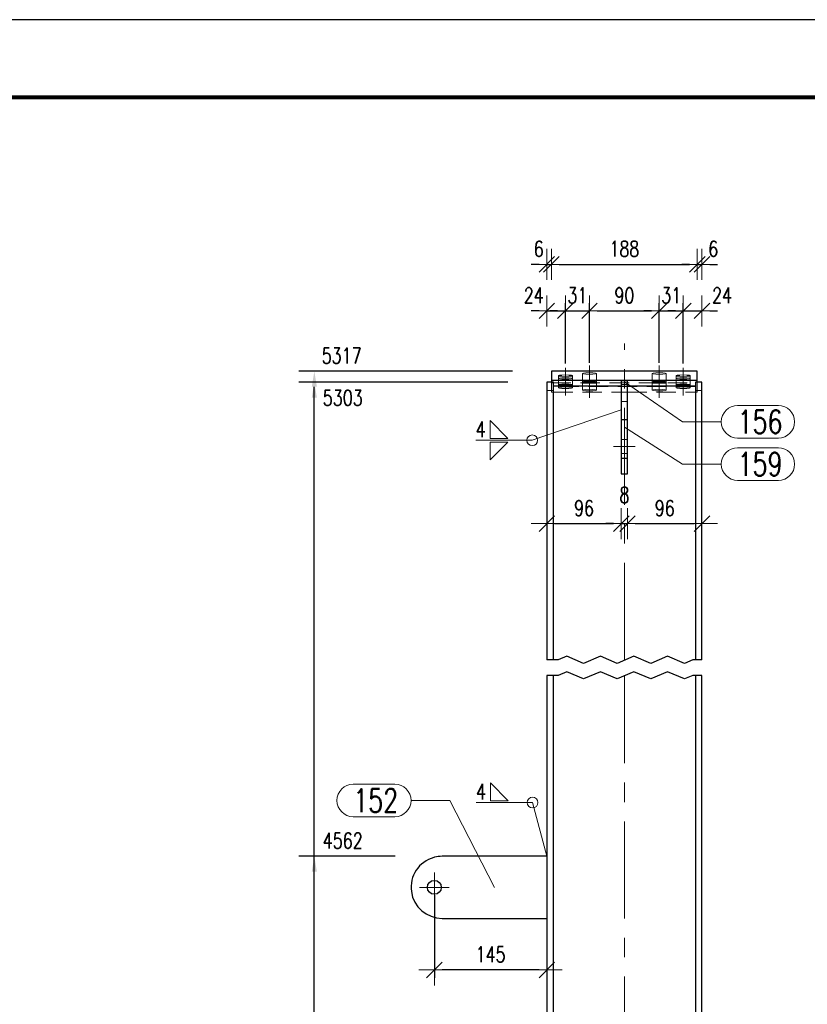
# Model space of a CAD drawing. Header units: millimetres. Extents: x -165 to 441, y 14674 to 15169.
# Tile 18 of 21: x 138 to 240, y 14967 to 15094. Entities that reach past the tile are written whole.
import ezdxf

# ---------------------------------------------------------------- set-up
doc = ezdxf.new("R2010")
doc.units = ezdxf.units.MM
doc.header["$LTSCALE"] = 10
doc.linetypes.add('HIDDEN', pattern=[0.375, 0.25, -0.125])
doc.linetypes.add('MITTE', pattern=[2, 1.25, -0.25, 0.25, -0.25])
doc.layers.get('Defpoints').update_dxf_attribs({"color": 1})
doc.layers.add('_FORMATKA', color=8, linetype='Continuous', plot=False)
for name, color, linetype, lineweight in [('_RAMKA', 7, 'Continuous', 35), ('PS_DIM', 4, 'Continuous', 13), ('PS_Hidden', 2, 'HIDDEN', 9), ('PS_Mid', 5, 'MITTE', 15), ('PS_Pos', 1, 'Continuous', 15), ('PS_Shape', 161, 'Continuous', 30), ('PS_SOLID', 7, 'Continuous', 30), ('PS_Weld', 1, 'Continuous', 9)]:
    doc.layers.add(name, color=color, linetype=linetype, lineweight=lineweight)
doc.styles.add('simplex', font='simplex.shx', dxfattribs={"width": 0.75})
doc.dimstyles.new('1_10_GŁ_DS1-LS10', dxfattribs={"dimtxt": 2, "dimasz": 2, "dimexe": 2, "dimexo": 5, "dimgap": 1, "dimtad": 1, "dimjust": 4, "dimdec": 0, "dimlfac": 10, "dimtxsty": 'simplex', "dimblk1": 'NONE', "dimsah": 1, "dimcen": 2, "dimclrd": 256, "dimclre": 256, "dimclrt": 3, "dimadec": 1, "dimazin": 0, "dimtfac": 1, "dimtdec": 0, "dimtmove": 2, "dimatfit": 3, "dimfxl": 1, "dimarcsym": 0})
doc.dimstyles.new('1_10_PRZ', dxfattribs={"dimtxt": 2, "dimasz": 1, "dimexe": 2, "dimexo": 5, "dimgap": 1, "dimtad": 1, "dimdec": 0, "dimlfac": 10, "dimtxsty": 'simplex', "dimblk": 'dimznak', "dimcen": 2, "dimse1": 1, "dimse2": 1, "dimclrt": 3, "dimadec": 1, "dimazin": 0, "dimtfac": 1, "dimtdec": 0, "dimtix": 1, "dimtmove": 2, "dimatfit": 3, "dimldrblk": 'dim-grot', "dimfxl": 1, "dimarcsym": 0})
doc.dimstyles.new('1_10_SC', dxfattribs={"dimtxt": 2, "dimasz": 1, "dimexe": 1, "dimexo": 1, "dimgap": 1, "dimtad": 1, "dimdec": 0, "dimlfac": 10, "dimtxsty": 'simplex', "dimblk": 'dimznak', "dimcen": 2, "dimclrd": 256, "dimclre": 256, "dimclrt": 3, "dimadec": 1, "dimazin": 0, "dimtfac": 1, "dimtdec": 0, "dimtix": 1, "dimtmove": 2, "dimatfit": 3, "dimldrblk": 'dim-grot', "dimfxl": 1, "dimarcsym": 0})

# ---------------------------------------------------------------- blocks, each defined once
blk = doc.blocks.new('*D92')
at = {"layer": 'Defpoints', "color": 0, "transparency": 16777216}
for p in [(176.26, 14985.89), (191.66, 14985.89), (211.66, 14778.09)]:
    blk.add_point(p, dxfattribs=at)
at = {"layer": 'PS_DIM', "lineweight": -2, "transparency": 16777216}
for p, q in [((186.66, 14985.89), (174.26, 14985.89)), ((176.26, 14778.09), (176.26, 14983.89)), ((206.66, 14778.09), (174.26, 14778.09))]:
    blk.add_line(p, q, dxfattribs=at)
at = {"layer": 'PS_DIM', "transparency": 16777216}
blk.add_solid([(175.93, 14983.89), (176.59, 14983.89), (176.26, 14985.89)], dxfattribs=at)
at = {"layer": 'PS_DIM', "color": 3, "transparency": 16777216, "insert": (179.92, 14987.91), "char_height": 2, "attachment_point": 5, "rotation": 0.0573, "style": 'simplex'}
blk.add_mtext('4562', dxfattribs=at)
blk = doc.blocks.new('_None')
blk = doc.blocks.new('*D93')
at = {"layer": 'Defpoints', "color": 0, "transparency": 16777216}
for p in [(176.26, 15047.03), (206.22, 15047.03), (226.22, 14778.09)]:
    blk.add_point(p, dxfattribs=at)
at = {"layer": 'PS_DIM', "lineweight": -2, "transparency": 16777216}
for p, q in [((201.22, 15047.03), (174.26, 15047.03)), ((176.26, 14778.09), (176.26, 15045.03)), ((221.22, 14778.09), (174.26, 14778.09))]:
    blk.add_line(p, q, dxfattribs=at)
at = {"layer": 'PS_DIM', "transparency": 16777216}
blk.add_solid([(175.93, 15045.03), (176.59, 15045.03), (176.26, 15047.03)], dxfattribs=at)
at = {"layer": 'PS_DIM', "color": 3, "transparency": 16777216, "insert": (179.92, 15045.01), "char_height": 2, "attachment_point": 5, "rotation": 0.0573, "style": 'simplex'}
blk.add_mtext('5303', dxfattribs=at)
blk = doc.blocks.new('*D94')
at = {"layer": 'Defpoints', "color": 0, "transparency": 16777216}
for p in [(176.26, 15048.43), (206.82, 15048.43), (226.22, 14778.09)]:
    blk.add_point(p, dxfattribs=at)
at = {"layer": 'PS_DIM', "lineweight": -2, "transparency": 16777216}
for p, q in [((201.82, 15048.43), (174.26, 15048.43)), ((176.26, 14778.09), (176.26, 15046.43)), ((221.22, 14778.09), (174.26, 14778.09))]:
    blk.add_line(p, q, dxfattribs=at)
at = {"layer": 'PS_DIM', "transparency": 16777216}
blk.add_solid([(175.93, 15046.43), (176.59, 15046.43), (176.26, 15048.43)], dxfattribs=at)
at = {"layer": 'PS_DIM', "color": 3, "transparency": 16777216, "insert": (179.78, 15050.45), "char_height": 2, "attachment_point": 5, "rotation": 0.0573, "style": 'simplex'}
blk.add_mtext('5317', dxfattribs=at)
blk = doc.blocks.new('dimznak')
at = {"color": 0}
for points in [[(0, 2), (0, -2)], [(-2, 0), (2, 0)]]:
    blk.add_lwpolyline(points, dxfattribs=at)
at = {"color": 2}
blk.add_lwpolyline([(1, 1), (-1, -1)], dxfattribs=at)
blk = doc.blocks.new('*D95')
at = {"layer": 'Defpoints', "color": 0, "transparency": 16777216}
for p in [(191.73, 14981.89), (206.22, 14975.89), (191.73, 14971.24)]:
    blk.add_point(p, dxfattribs=at)
at = {"layer": 'PS_DIM', "lineweight": -2, "transparency": 16777216}
for p, q in [((191.73, 14980.89), (191.73, 14970.24)), ((206.22, 14974.89), (206.22, 14970.24)), ((205.22, 14971.24), (192.73, 14971.24))]:
    blk.add_line(p, q, dxfattribs=at)
at = {"layer": 'PS_DIM', "lineweight": -2, "transparency": 16777216, "rotation": 180}
blk.add_blockref('dimznak', (191.73, 14971.24), dxfattribs=at)
at = {"layer": 'PS_DIM', "lineweight": -2, "transparency": 16777216}
blk.add_blockref('dimznak', (206.22, 14971.24), dxfattribs=at)
at = {"layer": 'PS_DIM', "color": 3, "transparency": 16777216, "insert": (198.98, 14973.24), "char_height": 2, "attachment_point": 5, "style": 'simplex'}
blk.add_mtext('145', dxfattribs=at)
blk = doc.blocks.new('dim-grot')
blk.add_hatch(color=256).paths.add_polyline_path([(0, 0), (-2, 0.5), (-2, -0.5)])
blk.add_lwpolyline([(0, 0), (-2, 0.5), (-2, -0.5), (0, 0)])
blk = doc.blocks.new('*D97')
at = {"layer": 'Defpoints', "color": 0, "transparency": 16777216}
for p in [(215.82, 15035.22), (206.22, 15032.19), (215.82, 15028.79)]:
    blk.add_point(p, dxfattribs=at)
at = {"layer": 'PS_DIM', "color": 0, "lineweight": -2, "transparency": 16777216}
blk.add_line((207.22, 15028.79), (214.82, 15028.79), dxfattribs=at)
at = {"layer": 'PS_DIM', "color": 0, "lineweight": -2, "transparency": 16777216, "rotation": 180}
blk.add_blockref('dimznak', (206.22, 15028.79), dxfattribs=at)
at = {"layer": 'PS_DIM', "color": 0, "lineweight": -2, "transparency": 16777216}
blk.add_blockref('dimznak', (215.82, 15028.79), dxfattribs=at)
at = {"layer": 'PS_DIM', "color": 3, "transparency": 16777216, "insert": (211.02, 15030.79), "char_height": 2, "attachment_point": 5, "style": 'simplex'}
blk.add_mtext('96', dxfattribs=at)
blk = doc.blocks.new('*D98')
at = {"layer": 'Defpoints', "color": 0, "transparency": 16777216}
for p in [(215.82, 15035.22), (216.62, 15035.22), (216.62, 15028.79)]:
    blk.add_point(p, dxfattribs=at)
at = {"layer": 'PS_DIM', "color": 0, "lineweight": -2, "transparency": 16777216}
for p, q in [((214.82, 15028.79), (213.82, 15028.79)), ((215.82, 15028.79), (216.62, 15028.79)), ((217.62, 15028.79), (218.62, 15028.79))]:
    blk.add_line(p, q, dxfattribs=at)
blk.add_blockref('dimznak', (215.82, 15028.79), dxfattribs=at)
at = {"layer": 'PS_DIM', "color": 0, "lineweight": -2, "transparency": 16777216, "rotation": 180}
blk.add_blockref('dimznak', (216.62, 15028.79), dxfattribs=at)
at = {"layer": 'PS_DIM', "color": 3, "transparency": 16777216, "insert": (216.22, 15032.48), "char_height": 2, "attachment_point": 5, "style": 'simplex'}
blk.add_mtext('8', dxfattribs=at)
blk = doc.blocks.new('*D99')
at = {"layer": 'Defpoints', "color": 0, "transparency": 16777216}
for p in [(216.62, 15035.22), (226.22, 15028.79), (226.22, 15028.72)]:
    blk.add_point(p, dxfattribs=at)
at = {"layer": 'PS_DIM', "color": 0, "lineweight": -2, "transparency": 16777216}
blk.add_line((217.62, 15028.79), (225.22, 15028.79), dxfattribs=at)
at = {"layer": 'PS_DIM', "color": 0, "lineweight": -2, "transparency": 16777216, "rotation": 180}
blk.add_blockref('dimznak', (216.62, 15028.79), dxfattribs=at)
at = {"layer": 'PS_DIM', "color": 0, "lineweight": -2, "transparency": 16777216}
blk.add_blockref('dimznak', (226.22, 15028.79), dxfattribs=at)
at = {"layer": 'PS_DIM', "color": 3, "transparency": 16777216, "insert": (221.42, 15030.79), "char_height": 2, "attachment_point": 5, "style": 'simplex'}
blk.add_mtext('96', dxfattribs=at)
blk = doc.blocks.new('*D125')
at = {"layer": 'Defpoints', "color": 0, "transparency": 16777216}
for p in [(208.62, 15056.22), (208.62, 15048.43), (206.22, 15047.03)]:
    blk.add_point(p, dxfattribs=at)
at = {"layer": 'PS_DIM', "color": 0, "lineweight": -2, "transparency": 16777216}
for p, q in [((205.22, 15056.22), (204.22, 15056.22)), ((206.22, 15056.22), (208.62, 15056.22)), ((209.62, 15056.22), (210.62, 15056.22))]:
    blk.add_line(p, q, dxfattribs=at)
blk.add_blockref('dimznak', (206.22, 15056.22), dxfattribs=at)
at = {"layer": 'PS_DIM', "color": 0, "lineweight": -2, "transparency": 16777216, "rotation": 180}
blk.add_blockref('dimznak', (208.62, 15056.22), dxfattribs=at)
at = {"layer": 'PS_DIM', "color": 3, "transparency": 16777216, "insert": (204.54, 15058.22), "char_height": 2, "attachment_point": 5, "style": 'simplex'}
blk.add_mtext('24', dxfattribs=at)
blk = doc.blocks.new('*D126')
at = {"layer": 'Defpoints', "color": 0, "transparency": 16777216}
for p in [(211.72, 15056.22), (208.62, 15048.43), (211.72, 15048.53)]:
    blk.add_point(p, dxfattribs=at)
at = {"layer": 'PS_DIM', "lineweight": -2, "transparency": 16777216}
for p, q in [((208.62, 15049.43), (208.62, 15057.22)), ((211.72, 15049.53), (211.72, 15057.22)), ((207.62, 15056.22), (206.62, 15056.22)), ((208.62, 15056.22), (211.72, 15056.22)), ((212.72, 15056.22), (213.72, 15056.22))]:
    blk.add_line(p, q, dxfattribs=at)
blk.add_blockref('dimznak', (208.62, 15056.22), dxfattribs=at)
at = {"layer": 'PS_DIM', "lineweight": -2, "transparency": 16777216, "rotation": 180}
blk.add_blockref('dimznak', (211.72, 15056.22), dxfattribs=at)
at = {"layer": 'PS_DIM', "color": 3, "transparency": 16777216, "insert": (210.17, 15058.22), "char_height": 2, "attachment_point": 5, "style": 'simplex'}
blk.add_mtext('31', dxfattribs=at)
blk = doc.blocks.new('*D127')
at = {"layer": 'Defpoints', "color": 0, "transparency": 16777216}
for p in [(220.72, 15056.22), (211.72, 15048.53), (220.72, 15048.53)]:
    blk.add_point(p, dxfattribs=at)
at = {"layer": 'PS_DIM', "lineweight": -2, "transparency": 16777216}
for p, q in [((211.72, 15049.53), (211.72, 15057.22)), ((220.72, 15049.53), (220.72, 15057.22)), ((212.72, 15056.22), (219.72, 15056.22))]:
    blk.add_line(p, q, dxfattribs=at)
at = {"layer": 'PS_DIM', "lineweight": -2, "transparency": 16777216, "rotation": 180}
blk.add_blockref('dimznak', (211.72, 15056.22), dxfattribs=at)
at = {"layer": 'PS_DIM', "lineweight": -2, "transparency": 16777216}
blk.add_blockref('dimznak', (220.72, 15056.22), dxfattribs=at)
at = {"layer": 'PS_DIM', "color": 3, "transparency": 16777216, "insert": (216.22, 15058.22), "char_height": 2, "attachment_point": 5, "style": 'simplex'}
blk.add_mtext('90', dxfattribs=at)
blk = doc.blocks.new('*D128')
at = {"layer": 'Defpoints', "color": 0, "transparency": 16777216}
for p in [(223.82, 15056.22), (220.72, 15048.53), (223.82, 15048.43)]:
    blk.add_point(p, dxfattribs=at)
at = {"layer": 'PS_DIM', "lineweight": -2, "transparency": 16777216}
for p, q in [((220.72, 15049.53), (220.72, 15057.22)), ((223.82, 15049.43), (223.82, 15057.22)), ((219.72, 15056.22), (218.72, 15056.22)), ((220.72, 15056.22), (223.82, 15056.22)), ((224.82, 15056.22), (225.82, 15056.22))]:
    blk.add_line(p, q, dxfattribs=at)
blk.add_blockref('dimznak', (220.72, 15056.22), dxfattribs=at)
at = {"layer": 'PS_DIM', "lineweight": -2, "transparency": 16777216, "rotation": 180}
blk.add_blockref('dimznak', (223.82, 15056.22), dxfattribs=at)
at = {"layer": 'PS_DIM', "color": 3, "transparency": 16777216, "insert": (222.27, 15058.22), "char_height": 2, "attachment_point": 5, "style": 'simplex'}
blk.add_mtext('31', dxfattribs=at)
blk = doc.blocks.new('*D129')
at = {"layer": 'Defpoints', "color": 0, "transparency": 16777216}
for p in [(226.22, 15056.22), (223.82, 15048.43), (226.22, 15047.03)]:
    blk.add_point(p, dxfattribs=at)
at = {"layer": 'PS_DIM', "color": 0, "lineweight": -2, "transparency": 16777216}
for p, q in [((222.82, 15056.22), (221.82, 15056.22)), ((223.82, 15056.22), (226.22, 15056.22)), ((227.22, 15056.22), (228.22, 15056.22))]:
    blk.add_line(p, q, dxfattribs=at)
blk.add_blockref('dimznak', (223.82, 15056.22), dxfattribs=at)
at = {"layer": 'PS_DIM', "color": 0, "lineweight": -2, "transparency": 16777216, "rotation": 180}
blk.add_blockref('dimznak', (226.22, 15056.22), dxfattribs=at)
at = {"layer": 'PS_DIM', "color": 3, "transparency": 16777216, "insert": (228.82, 15058.22), "char_height": 2, "attachment_point": 5, "style": 'simplex'}
blk.add_mtext('24', dxfattribs=at)
blk = doc.blocks.new('*D130')
at = {"layer": 'Defpoints', "color": 0, "transparency": 16777216}
for p in [(206.82, 15062.22), (206.82, 15048.22), (206.22, 15047.03)]:
    blk.add_point(p, dxfattribs=at)
at = {"layer": 'PS_DIM', "color": 0, "lineweight": -2, "transparency": 16777216}
for p, q in [((205.22, 15062.22), (204.22, 15062.22)), ((206.22, 15062.22), (206.82, 15062.22)), ((207.82, 15062.22), (208.82, 15062.22))]:
    blk.add_line(p, q, dxfattribs=at)
blk.add_blockref('dimznak', (206.22, 15062.22), dxfattribs=at)
at = {"layer": 'PS_DIM', "color": 0, "lineweight": -2, "transparency": 16777216, "rotation": 180}
blk.add_blockref('dimznak', (206.82, 15062.22), dxfattribs=at)
at = {"layer": 'PS_DIM', "color": 3, "transparency": 16777216, "insert": (205.19, 15064.22), "char_height": 2, "attachment_point": 5, "style": 'simplex'}
blk.add_mtext('6', dxfattribs=at)
blk = doc.blocks.new('*D131')
at = {"layer": 'Defpoints', "color": 0, "transparency": 16777216}
for p in [(225.62, 15062.22), (206.82, 15048.22), (225.62, 15048.22)]:
    blk.add_point(p, dxfattribs=at)
at = {"layer": 'PS_DIM', "color": 0, "lineweight": -2, "transparency": 16777216}
blk.add_line((207.82, 15062.22), (224.62, 15062.22), dxfattribs=at)
at = {"layer": 'PS_DIM', "color": 0, "lineweight": -2, "transparency": 16777216, "rotation": 180}
blk.add_blockref('dimznak', (206.82, 15062.22), dxfattribs=at)
at = {"layer": 'PS_DIM', "color": 0, "lineweight": -2, "transparency": 16777216}
blk.add_blockref('dimznak', (225.62, 15062.22), dxfattribs=at)
at = {"layer": 'PS_DIM', "color": 3, "transparency": 16777216, "insert": (216.22, 15064.22), "char_height": 2, "attachment_point": 5, "style": 'simplex'}
blk.add_mtext('188', dxfattribs=at)
blk = doc.blocks.new('*D132')
at = {"layer": 'Defpoints', "color": 0, "transparency": 16777216}
for p in [(226.22, 15062.22), (225.62, 15048.22), (226.22, 15047.03)]:
    blk.add_point(p, dxfattribs=at)
at = {"layer": 'PS_DIM', "color": 0, "lineweight": -2, "transparency": 16777216}
for p, q in [((224.62, 15062.22), (223.62, 15062.22)), ((225.62, 15062.22), (226.22, 15062.22)), ((227.22, 15062.22), (228.22, 15062.22))]:
    blk.add_line(p, q, dxfattribs=at)
blk.add_blockref('dimznak', (225.62, 15062.22), dxfattribs=at)
at = {"layer": 'PS_DIM', "color": 0, "lineweight": -2, "transparency": 16777216, "rotation": 180}
blk.add_blockref('dimznak', (226.22, 15062.22), dxfattribs=at)
at = {"layer": 'PS_DIM', "color": 3, "transparency": 16777216, "insert": (227.67, 15064.22), "char_height": 2, "attachment_point": 5, "style": 'simplex'}
blk.add_mtext('6', dxfattribs=at)
blk = doc.blocks.new('*U150')
at = {"layer": '_FORMATKA', "lineweight": -3}
blk.add_lwpolyline([(-594, 0), (0, 0), (0, 420), (-594, 420)], close=True, dxfattribs=at)
at = {"layer": '_RAMKA', "lineweight": -3, "const_width": 0.5}
blk.add_lwpolyline([(-564, 10), (-10, 10), (-10, 410), (-564, 410)], close=True, dxfattribs=at)
blk = doc.blocks.new('*X262')
at = {"color": 1}
for p, q in [((207.71, 15011.22), (206.22, 15011.22)), ((208.79, 15011.68), (207.71, 15011.22)), ((210.96, 15010.76), (208.79, 15011.68)), ((213.13, 15011.68), (210.96, 15010.76)), ((215.29, 15010.76), (213.13, 15011.68)), ((217.46, 15011.68), (215.29, 15010.76)), ((219.63, 15010.76), (217.46, 15011.68)), ((221.8, 15011.68), (219.63, 15010.76)), ((223.96, 15010.76), (221.8, 15011.68)), ((225.05, 15011.22), (223.96, 15010.76)), ((226.22, 15011.22), (225.05, 15011.22)), ((207.71, 15009.22), (206.22, 15009.22)), ((208.79, 15009.68), (207.71, 15009.22)), ((210.96, 15008.76), (208.79, 15009.68)), ((213.13, 15009.68), (210.96, 15008.76)), ((215.29, 15008.76), (213.13, 15009.68)), ((217.46, 15009.68), (215.29, 15008.76)), ((219.63, 15008.76), (217.46, 15009.68)), ((221.8, 15009.68), (219.63, 15008.76)), ((223.96, 15008.76), (221.8, 15009.68)), ((225.05, 15009.22), (223.96, 15008.76)), ((226.22, 15009.22), (225.05, 15009.22))]:
    blk.add_line(p, q, dxfattribs=at)
at = {"layer": 'PS_Hidden', "color": 2, "linetype": 'HIDDEN'}
for p, q in [((207.84, 15047.92), (208.17, 15047.95)), ((208.17, 15047.95), (208.62, 15047.96)), ((208.62, 15047.96), (209.07, 15047.95)), ((209.07, 15047.95), (209.4, 15047.92)), ((210.82, 15048.17), (210.94, 15048.21)), ((210.94, 15048.12), (210.82, 15048.17)), ((210.82, 15048.17), (210.82, 15046.97)), ((210.94, 15048.21), (211.27, 15048.25)), ((211.27, 15048.08), (210.94, 15048.12)), ((211.27, 15048.25), (211.72, 15048.26)), ((211.72, 15048.07), (211.27, 15048.08)), ((211.72, 15048.26), (212.17, 15048.25)), ((212.17, 15048.08), (211.72, 15048.07)), ((212.17, 15048.25), (212.5, 15048.21)), ((212.5, 15048.12), (212.17, 15048.08)), ((212.5, 15048.21), (212.62, 15048.17)), ((212.62, 15048.17), (212.5, 15048.12)), ((212.62, 15046.97), (212.62, 15048.17)), ((219.82, 15048.17), (219.94, 15048.21)), ((219.94, 15048.12), (219.82, 15048.17)), ((219.82, 15048.17), (219.82, 15046.97)), ((219.94, 15048.21), (220.27, 15048.25)), ((220.27, 15048.08), (219.94, 15048.12)), ((220.27, 15048.25), (220.72, 15048.26)), ((220.72, 15048.07), (220.27, 15048.08)), ((220.72, 15048.26), (221.17, 15048.25)), ((221.17, 15048.08), (220.72, 15048.07)), ((221.17, 15048.25), (221.5, 15048.21)), ((221.5, 15048.12), (221.17, 15048.08)), ((221.5, 15048.21), (221.62, 15048.17)), ((221.62, 15048.17), (221.5, 15048.12)), ((221.62, 15046.97), (221.62, 15048.17)), ((223.04, 15047.92), (223.37, 15047.95)), ((223.37, 15047.95), (223.82, 15047.96)), ((223.82, 15047.96), (224.27, 15047.95)), ((224.27, 15047.95), (224.6, 15047.92)), ((206.22, 15045.96), (206.22, 15047.03)), ((206.82, 15047.03), (206.82, 15045.75)), ((206.82, 15046.94), (225.62, 15046.94)), ((207.72, 15047.87), (207.84, 15047.92)), ((207.84, 15047.82), (207.72, 15047.87)), ((207.72, 15047.87), (207.72, 15046.67)), ((207.84, 15047.56), (207.72, 15047.51)), ((207.72, 15047.51), (207.84, 15047.46)), ((207.72, 15046.67), (207.72, 15046.52)), ((208.17, 15047.79), (207.84, 15047.82)), ((208.17, 15047.59), (207.84, 15047.56)), ((207.84, 15047.46), (208.17, 15047.42)), ((208.62, 15047.77), (208.17, 15047.79)), ((208.62, 15047.6), (208.17, 15047.59)), ((208.17, 15047.42), (208.62, 15047.41)), ((209.07, 15047.79), (208.62, 15047.77)), ((209.07, 15047.59), (208.62, 15047.6)), ((208.62, 15047.41), (209.07, 15047.42)), ((209.4, 15047.82), (209.07, 15047.79)), ((209.4, 15047.56), (209.07, 15047.59)), ((209.07, 15047.42), (209.4, 15047.46)), ((209.4, 15047.92), (209.52, 15047.87)), ((209.52, 15047.87), (209.4, 15047.82)), ((209.52, 15047.51), (209.4, 15047.56)), ((209.4, 15047.46), (209.52, 15047.51)), ((209.52, 15046.67), (209.52, 15047.87)), ((209.52, 15046.52), (209.52, 15046.67)), ((210.82, 15047.21), (210.94, 15047.26)), ((210.94, 15047.16), (210.82, 15047.21)), ((210.82, 15046.97), (210.82, 15046.52)), ((210.94, 15047.26), (211.27, 15047.29)), ((211.27, 15047.13), (210.94, 15047.16)), ((211.27, 15047.29), (211.72, 15047.31)), ((211.72, 15047.11), (211.27, 15047.13)), ((211.72, 15047.31), (212.17, 15047.29)), ((212.17, 15047.13), (211.72, 15047.11)), ((212.17, 15047.29), (212.5, 15047.26)), ((212.5, 15047.16), (212.17, 15047.13)), ((212.5, 15047.26), (212.62, 15047.21)), ((212.62, 15047.21), (212.5, 15047.16)), ((212.62, 15046.52), (212.62, 15046.97)), ((215.82, 15046.74), (216.62, 15046.74)), ((219.82, 15047.21), (219.94, 15047.26)), ((219.94, 15047.16), (219.82, 15047.21)), ((219.82, 15046.97), (219.82, 15046.52)), ((219.94, 15047.26), (220.27, 15047.29)), ((220.27, 15047.13), (219.94, 15047.16)), ((220.27, 15047.29), (220.72, 15047.31)), ((220.72, 15047.11), (220.27, 15047.13)), ((220.72, 15047.31), (221.17, 15047.29)), ((221.17, 15047.13), (220.72, 15047.11)), ((221.17, 15047.29), (221.5, 15047.26)), ((221.5, 15047.16), (221.17, 15047.13)), ((221.5, 15047.26), (221.62, 15047.21)), ((221.62, 15047.21), (221.5, 15047.16)), ((221.62, 15046.52), (221.62, 15046.97)), ((222.92, 15047.87), (223.04, 15047.92)), ((223.04, 15047.82), (222.92, 15047.87)), ((222.92, 15047.87), (222.92, 15046.67)), ((222.92, 15047.51), (223.04, 15047.56)), ((223.04, 15047.46), (222.92, 15047.51)), ((222.92, 15046.67), (222.92, 15046.52)), ((223.37, 15047.79), (223.04, 15047.82)), ((223.04, 15047.56), (223.37, 15047.59)), ((223.37, 15047.42), (223.04, 15047.46)), ((223.82, 15047.77), (223.37, 15047.79)), ((223.37, 15047.59), (223.82, 15047.6)), ((223.82, 15047.41), (223.37, 15047.42)), ((224.27, 15047.79), (223.82, 15047.77)), ((223.82, 15047.6), (224.27, 15047.59)), ((224.27, 15047.42), (223.82, 15047.41)), ((224.6, 15047.82), (224.27, 15047.79)), ((224.27, 15047.59), (224.6, 15047.56)), ((224.6, 15047.46), (224.27, 15047.42)), ((224.6, 15047.92), (224.72, 15047.87)), ((224.72, 15047.87), (224.6, 15047.82)), ((224.6, 15047.56), (224.72, 15047.51)), ((224.72, 15047.51), (224.6, 15047.46)), ((224.72, 15046.67), (224.72, 15047.87)), ((224.72, 15046.52), (224.72, 15046.67)), ((225.62, 15045.75), (225.62, 15047.03)), ((207.07, 15045.96), (206.22, 15045.96)), ((206.82, 15045.75), (207.07, 15045.75)), ((225.37, 15046.46), (207.07, 15046.46)), ((207.07, 15045.75), (215.82, 15045.75)), ((207.72, 15046.52), (207.72, 15046.31)), ((207.72, 15046.31), (207.84, 15046.36)), ((207.72, 15046.31), (207.84, 15046.27)), ((207.84, 15046.36), (208.17, 15046.4)), ((207.84, 15046.27), (208.17, 15046.23)), ((208.17, 15046.4), (208.62, 15046.41)), ((208.17, 15046.23), (208.62, 15046.22)), ((208.62, 15046.41), (209.07, 15046.4)), ((208.62, 15046.22), (209.07, 15046.23)), ((209.07, 15046.4), (209.4, 15046.36)), ((209.07, 15046.23), (209.4, 15046.27)), ((209.4, 15046.36), (209.52, 15046.31)), ((209.4, 15046.27), (209.52, 15046.31)), ((209.52, 15046.31), (209.52, 15046.52)), ((210.82, 15046.52), (210.82, 15046.02)), ((210.82, 15046.02), (210.94, 15046.06)), ((210.94, 15045.97), (210.82, 15046.02)), ((210.94, 15046.06), (211.27, 15046.1)), ((211.27, 15045.93), (210.94, 15045.97)), ((211.27, 15046.1), (211.72, 15046.11)), ((211.72, 15045.92), (211.27, 15045.93)), ((211.72, 15046.11), (212.17, 15046.1)), ((212.17, 15045.93), (211.72, 15045.92)), ((212.17, 15046.1), (212.5, 15046.06)), ((212.5, 15045.97), (212.17, 15045.93)), ((212.5, 15046.06), (212.62, 15046.02)), ((212.62, 15046.02), (212.5, 15045.97)), ((212.62, 15046.02), (212.62, 15046.52)), ((216.62, 15046.52), (215.82, 15046.52)), ((215.82, 15045.75), (216.62, 15045.75)), ((216.62, 15045.75), (225.37, 15045.75)), ((219.82, 15046.52), (219.82, 15046.02)), ((219.82, 15046.02), (219.94, 15046.06)), ((219.94, 15045.97), (219.82, 15046.02)), ((219.94, 15046.06), (220.27, 15046.1)), ((220.27, 15045.93), (219.94, 15045.97)), ((220.27, 15046.1), (220.72, 15046.11)), ((220.72, 15045.92), (220.27, 15045.93)), ((220.72, 15046.11), (221.17, 15046.1)), ((221.17, 15045.93), (220.72, 15045.92)), ((221.17, 15046.1), (221.5, 15046.06)), ((221.5, 15045.97), (221.17, 15045.93)), ((221.5, 15046.06), (221.62, 15046.02)), ((221.62, 15046.02), (221.5, 15045.97)), ((221.62, 15046.02), (221.62, 15046.52)), ((222.92, 15046.52), (222.92, 15046.31)), ((222.92, 15046.31), (223.04, 15046.36)), ((223.04, 15046.27), (222.92, 15046.31)), ((223.04, 15046.36), (223.37, 15046.4)), ((223.37, 15046.23), (223.04, 15046.27)), ((223.37, 15046.4), (223.82, 15046.41)), ((223.82, 15046.22), (223.37, 15046.23)), ((223.82, 15046.41), (224.27, 15046.4)), ((224.27, 15046.23), (223.82, 15046.22)), ((224.27, 15046.4), (224.6, 15046.36)), ((224.6, 15046.27), (224.27, 15046.23)), ((224.6, 15046.36), (224.72, 15046.31)), ((224.72, 15046.31), (224.6, 15046.27)), ((224.72, 15046.31), (224.72, 15046.52)), ((226.22, 15045.96), (225.37, 15045.96)), ((225.37, 15045.75), (225.62, 15045.75)), ((216.62, 15044.52), (215.82, 15044.52)), ((216.62, 15039.62), (215.82, 15039.62)), ((215.82, 15037.82), (216.62, 15037.82)), ((206.22, 14977.89), (206.22, 14985.89))]:
    blk.add_line(p, q, dxfattribs=at)
at = {"layer": 'PS_Mid', "color": 5, "linetype": 'MITTE'}
for p, q in [((216.22, 15011.22), (216.22, 15052.03)), ((208.62, 15048.87), (208.62, 15045.67)), ((208.62, 15048.51), (208.62, 15045.31)), ((211.72, 15049.17), (211.72, 15045.97)), ((211.72, 15048.21), (211.72, 15045.02)), ((220.72, 15049.17), (220.72, 15045.97)), ((220.72, 15048.21), (220.72, 15045.02)), ((223.82, 15048.87), (223.82, 15045.67)), ((223.82, 15048.51), (223.82, 15045.31)), ((217.62, 15038.72), (214.82, 15038.72)), ((216.22, 14897.89), (216.22, 15009.22)), ((191.73, 14983.79), (191.73, 14979.99)), ((193.63, 14981.89), (189.83, 14981.89))]:
    blk.add_line(p, q, dxfattribs=at)
at = {"layer": 'PS_SOLID', "color": 7, "linetype": 'Continuous'}
for p, q in [((225.62, 15048.43), (206.82, 15048.43)), ((206.82, 15048.43), (206.82, 15047.24)), ((225.62, 15047.24), (225.62, 15048.43)), ((206.82, 15047.03), (206.22, 15047.03)), ((206.22, 15047.03), (206.22, 15011.22)), ((208.62, 15047.24), (206.82, 15047.24)), ((206.82, 15047.24), (206.82, 15047.03)), ((207.07, 15047.03), (206.82, 15047.03)), ((207.07, 15011.22), (207.07, 15047.03)), ((207.72, 15046.67), (207.84, 15046.72)), ((207.84, 15046.63), (207.72, 15046.67)), ((207.84, 15046.72), (208.17, 15046.76)), ((208.17, 15046.76), (208.62, 15046.77)), ((211.72, 15047.24), (208.62, 15047.24)), ((208.62, 15046.77), (209.07, 15046.76)), ((209.07, 15046.76), (209.4, 15046.72)), ((209.4, 15046.72), (209.52, 15046.67)), ((209.52, 15046.67), (209.4, 15046.63)), ((210.82, 15046.97), (210.94, 15047.02)), ((210.94, 15046.92), (210.82, 15046.97)), ((210.94, 15047.02), (211.27, 15047.05)), ((211.27, 15046.89), (210.94, 15046.92)), ((211.27, 15047.05), (211.72, 15047.07)), ((211.72, 15046.88), (211.27, 15046.89)), ((220.72, 15047.24), (211.72, 15047.24)), ((211.72, 15047.07), (212.17, 15047.05)), ((212.17, 15046.89), (211.72, 15046.88)), ((212.17, 15047.05), (212.5, 15047.02)), ((212.5, 15046.92), (212.17, 15046.89)), ((212.5, 15047.02), (212.62, 15046.97)), ((212.62, 15046.97), (212.5, 15046.92)), ((216.62, 15047.22), (215.82, 15047.22)), ((215.82, 15047.22), (215.82, 15046.6)), ((216.62, 15042.22), (216.62, 15047.22)), ((219.82, 15046.97), (219.94, 15047.02)), ((219.94, 15046.92), (219.82, 15046.97)), ((219.94, 15047.02), (220.27, 15047.05)), ((220.27, 15046.89), (219.94, 15046.92)), ((220.27, 15047.05), (220.72, 15047.07)), ((220.72, 15046.88), (220.27, 15046.89)), ((223.82, 15047.24), (220.72, 15047.24)), ((220.72, 15047.07), (221.17, 15047.05)), ((221.17, 15046.89), (220.72, 15046.88)), ((221.17, 15047.05), (221.5, 15047.02)), ((221.5, 15046.92), (221.17, 15046.89)), ((221.5, 15047.02), (221.62, 15046.97)), ((221.62, 15046.97), (221.5, 15046.92)), ((222.92, 15046.67), (223.04, 15046.72)), ((223.04, 15046.63), (222.92, 15046.67)), ((223.04, 15046.72), (223.37, 15046.76)), ((223.37, 15046.76), (223.82, 15046.77)), ((225.62, 15047.24), (223.82, 15047.24)), ((223.82, 15046.77), (224.27, 15046.76)), ((224.27, 15046.76), (224.6, 15046.72)), ((224.6, 15046.72), (224.72, 15046.67)), ((224.72, 15046.67), (224.6, 15046.63)), ((225.62, 15047.03), (225.37, 15047.03)), ((225.37, 15047.03), (225.37, 15011.22)), ((225.62, 15047.03), (225.62, 15047.24)), ((226.22, 15047.03), (225.62, 15047.03)), ((226.22, 15011.22), (226.22, 15047.03)), ((215.82, 15046.52), (207.07, 15046.52)), ((208.17, 15046.59), (207.84, 15046.63)), ((208.62, 15046.58), (208.17, 15046.59)), ((209.07, 15046.59), (208.62, 15046.58)), ((209.4, 15046.63), (209.07, 15046.59)), ((215.82, 15046.6), (215.82, 15042.22)), ((225.37, 15046.52), (216.62, 15046.52)), ((223.37, 15046.59), (223.04, 15046.63)), ((223.82, 15046.58), (223.37, 15046.59)), ((224.27, 15046.59), (223.82, 15046.58)), ((224.6, 15046.63), (224.27, 15046.59)), ((215.82, 15042.22), (216.62, 15042.22)), ((215.82, 15042.22), (215.82, 15037.22)), ((216.62, 15038.72), (216.62, 15042.22)), ((216.62, 15037.22), (216.62, 15038.72)), ((215.82, 15037.22), (215.82, 15035.22)), ((215.82, 15037.22), (216.62, 15037.22)), ((216.62, 15035.22), (216.62, 15037.22)), ((215.82, 15035.22), (216.62, 15035.22)), ((206.22, 15009.22), (206.22, 14897.89)), ((207.07, 14922.69), (207.07, 15009.22)), ((225.37, 15009.22), (225.37, 14922.69)), ((226.22, 14897.89), (226.22, 15009.22)), ((191.73, 14985.77), (191.67, 14985.75)), ((191.76, 14985.77), (191.73, 14985.77)), ((206.22, 14985.89), (192.73, 14985.89)), ((192.73, 14977.89), (206.22, 14977.89))]:
    blk.add_line(p, q, dxfattribs=at)
at = {"layer": 'PS_SOLID', "color": 7}
blk.add_circle((191.73, 14981.89), 0.9, dxfattribs=at)
at = {"layer": 'PS_SOLID'}
for start, end in [(105.4688, 270), (90, 104.0625)]:
    blk.add_arc((192.73, 14981.89), 4, start, end, dxfattribs=at)
blk = doc.blocks.new('*X280')
at = {"color": 1}
for p, q in [((216.22, 15047.09), (223.72, 15041.92)), ((230.82, 15044.02), (236.07, 15044.02)), ((223.72, 15041.92), (228.72, 15041.92)), ((230.82, 15039.82), (236.07, 15039.82))]:
    blk.add_line(p, q, dxfattribs=at)
for centre, start, end in [((230.82, 15041.92), 90, 270), ((236.07, 15041.92), 270, 90)]:
    blk.add_arc(centre, 2.1, start, end, dxfattribs=at)
at = {"color": 2, "style": 'simplex', "width": 0.75}
blk.add_text('156', height=3, dxfattribs=at).set_placement((230.82, 15040.42))
blk = doc.blocks.new('*X281')
at = {"color": 1}
for p, q in [((216.22, 15041.22), (223.72, 15036.47)), ((230.82, 15038.57), (236.07, 15038.57)), ((223.72, 15036.47), (228.72, 15036.47)), ((230.82, 15034.37), (236.07, 15034.37))]:
    blk.add_line(p, q, dxfattribs=at)
for centre, start, end in [((230.82, 15036.47), 90, 270), ((236.07, 15036.47), 270, 90)]:
    blk.add_arc(centre, 2.1, start, end, dxfattribs=at)
at = {"color": 2, "style": 'simplex', "width": 0.75}
blk.add_text('159', height=3, dxfattribs=at).set_placement((230.82, 15034.97))
blk = doc.blocks.new('*X283')
at = {"color": 1}
for p, q in [((181.28, 14995.19), (186.63, 14995.19)), ((188.73, 14993.09), (193.73, 14993.09)), ((199.48, 14981.89), (193.73, 14993.09)), ((181.28, 14990.99), (186.63, 14990.99))]:
    blk.add_line(p, q, dxfattribs=at)
for centre, start, end in [((181.28, 14993.09), 90, 270), ((186.63, 14993.09), 270, 90)]:
    blk.add_arc(centre, 2.1, start, end, dxfattribs=at)
at = {"color": 2, "style": 'simplex', "width": 0.75}
blk.add_text('152', height=3, dxfattribs=at).set_placement((181.28, 14991.59))
blk = doc.blocks.new('*X310')
at = {"color": 3}
for p, q in [((201.25, 14993.05), (198.95, 14995.35)), ((198.95, 14995.35), (198.95, 14993.05)), ((198.95, 14993.05), (201.25, 14993.05))]:
    blk.add_line(p, q, dxfattribs=at)
at = {"color": 9}
for p in [(197.11, 14992.82), (206.22, 14985.89)]:
    blk.add_line(p, (204.39, 14992.82), dxfattribs=at)
blk.add_circle((204.39, 14992.82), 0.69, dxfattribs=at)
at = {"color": 2, "style": 'simplex', "width": 0.75}
blk.add_text('4', height=2, dxfattribs=at).set_placement((197.11, 14993.22))
blk = doc.blocks.new('*X312')
at = {"color": 9}
for p in [(215.82, 15043.46), (197.07, 15039.54)]:
    blk.add_line(p, (204.35, 15039.54), dxfattribs=at)
at = {"color": 3}
for p, q in [((201.21, 15039.77), (198.91, 15042.07)), ((198.91, 15042.07), (198.91, 15039.77)), ((198.91, 15039.77), (201.21, 15039.77)), ((198.91, 15039.31), (201.21, 15039.31)), ((201.21, 15039.31), (198.91, 15037.01)), ((198.91, 15037.01), (198.91, 15039.31))]:
    blk.add_line(p, q, dxfattribs=at)
at = {"color": 9}
blk.add_circle((204.35, 15039.54), 0.69, dxfattribs=at)
at = {"color": 2, "style": 'simplex', "width": 0.75}
blk.add_text('4', height=2, dxfattribs=at).set_placement((197.07, 15039.94))

msp = doc.modelspace()

# ---------------------------------------------------------------- block references
at = {"layer": 'PS_DIM'}
msp.add_blockref('*U150', (435.28, 14673.77), dxfattribs=at)
at = {"layer": 'PS_Pos'}
for name in ['*X280', '*X281', '*X283']:
    msp.add_blockref(name, (0, 0), dxfattribs=at)
at = {"layer": 'PS_Shape', "color": 66}
msp.add_blockref('*X262', (0, 0), dxfattribs=at)
at = {"layer": 'PS_Weld'}
for name in ['*X312', '*X310']:
    msp.add_blockref(name, (0, 0), dxfattribs=at)

# ---------------------------------------------------------------- dimensions: what is measured, and where the dimension line sits
at = {"layer": 'PS_DIM'}
for base, p1, p2, picture, middle in [((206.82, 15062.22), (206.22, 15047.03), (206.82, 15048.22), '*D130', (205.19, 15064.22)), ((226.22, 15062.22), (225.62, 15048.22), (226.22, 15047.03), '*D132', (227.67, 15064.22)), ((208.62, 15056.22), (206.22, 15047.03), (208.62, 15048.43), '*D125', (204.54, 15058.22)), ((226.22, 15056.22), (223.82, 15048.43), (226.22, 15047.03), '*D129', (228.82, 15058.22)), ((216.62, 15028.79), (215.82, 15035.22), (216.62, 15035.22), '*D98', (216.22, 15032.48))]:
    dim = msp.add_linear_dim(base=base, p1=p1, p2=p2, dimstyle='1_10_PRZ', dxfattribs=at)
    dim.commit()
    dim.dimension.update_dxf_attribs({"geometry": picture, "text_midpoint": middle, "dimtype": 128})
for base, p1, p2, dimstyle, picture, middle in [((225.62, 15062.22), (206.82, 15048.22), (225.62, 15048.22), '1_10_PRZ', '*D131', (216.22, 15064.22)), ((211.72, 15056.22), (208.62, 15048.43), (211.72, 15048.53), '1_10_SC', '*D126', (210.17, 15058.22)), ((220.72, 15056.22), (211.72, 15048.53), (220.72, 15048.53), '1_10_SC', '*D127', (216.22, 15058.22)), ((223.82, 15056.22), (220.72, 15048.53), (223.82, 15048.43), '1_10_SC', '*D128', (222.27, 15058.22)), ((215.82, 15028.79), (206.22, 15032.19), (215.82, 15035.22), '1_10_PRZ', '*D97', (211.02, 15030.79)), ((226.22, 15028.79), (216.62, 15035.22), (226.22, 15028.72), '1_10_PRZ', '*D99', (221.42, 15030.79)), ((191.73, 14971.24), (206.22, 14975.89), (191.73, 14981.89), '1_10_SC', '*D95', (198.98, 14973.24))]:
    dim = msp.add_linear_dim(base=base, p1=p1, p2=p2, dimstyle=dimstyle, dxfattribs=at)
    dim.commit()
    dim.dimension.update_dxf_attribs({"geometry": picture, "text_midpoint": middle})
for base, p1, p2, text, picture, middle in [((176.26, 15048.43), (226.22, 14778.09), (206.82, 15048.43), '5317', '*D94', (179.78, 15050.45)), ((176.26, 15047.03), (226.22, 14778.09), (206.22, 15047.03), '5303', '*D93', (179.92, 15045.01)), ((176.26, 14985.89), (211.66, 14778.09), (191.66, 14985.89), '4562', '*D92', (179.92, 14987.91))]:
    dim = msp.add_linear_dim(base=base, p1=p1, p2=p2, angle=90, text=text, dimstyle='1_10_GŁ_DS1-LS10', dxfattribs=at)
    dim.commit()
    dim.dimension.update_dxf_attribs({"geometry": picture, "text_midpoint": middle, "dimtype": 128, "text_rotation": 0.0573})

doc.saveas('drawing.dxf')
